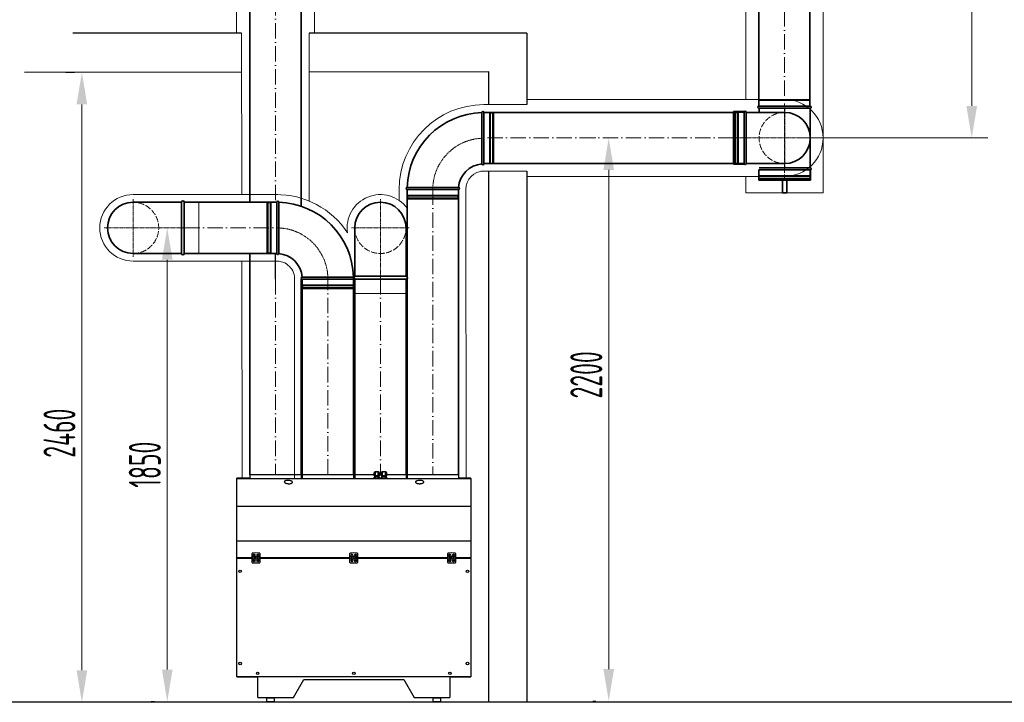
# Model space of a CAD drawing. Header units: millimetres. Extents: x -118717 to 8962, y 22910 to 145283.
# Tile 60 of 193: x -115404 to -111559, y 127053 to 129718. Entities that reach past the tile are written whole.
import ezdxf

# ---------------------------------------------------------------- set-up
doc = ezdxf.new("R2010")
doc.units = ezdxf.units.MM
doc.linetypes.add('ACAD_ISO02W100', pattern=[15, 12, -3])
doc.linetypes.add('ACAD_ISO10W100', pattern=[18, 12, -3, 0, -3])
for name, color, linetype, lineweight in [('UT_KOTY - DIMENZE', 7, 'Continuous', 5), ('VZT_01 SUP (PŘÍVOD) - OBRYS', 5, 'Continuous', 35), ('VZT_02 SUP (PŘÍVOD) - OSA', 5, 'ACAD_ISO10W100', 5), ('VZT_04 SUP (PŘÍVOD) - SKRYTÉ', 5, 'ACAD_ISO02W100', 5), ('VZT_05 ETA (ODVOD) - OBRYS', 6, 'Continuous', 35), ('VZT_06 ETA (ODVOD) - OSA', 6, 'ACAD_ISO10W100', 5), ('VZT_08 ETA (ODVOD) - SKRYTÉ', 6, 'ACAD_ISO02W100', 5), ('VZT_09 ODA (SÁNÍ) - OBRYS', 3, 'Continuous', 35), ('VZT_0C ODA (SÁNÍ)', 3, 'Continuous', 35), ('VZT_0D EHA (VÝFUK)', 14, 'Continuous', 35), ('VZT_10 ODA (SÁNÍ) - OSA', 3, 'ACAD_ISO10W100', 5), ('VZT_13 EHA (VÝFUK) - OBRYS', 14, 'Continuous', 35), ('VZT_14 EHA (VÝFUK) - OSA', 14, 'ACAD_ISO10W100', 5), ('VZT_16 EHA (VÝFUK) - SKRYTÉ', 14, 'ACAD_ISO02W100', 5), ('VZT_21 ZAŘÍZENÍ - OBRYS', 1, 'Continuous', 30), ('VZT_IZOLACE - TEPELNÁ', 6, 'IZOLACE TEPELNA', 13)]:
    doc.layers.add(name, color=color, linetype=linetype, lineweight=lineweight)
for name, color, linetype, lineweight, plot in [('VZT_03 SUP (PŘÍVOD) - NETISK', 8, 'ACAD_ISO02W100', 5, False), ('VZT_07 ETA (ODVOD) - NETISK', 8, 'ACAD_ISO02W100', 5, False), ('VZT_15 EHA (VÝFUK) - NETISK', 8, 'ACAD_ISO02W100', 5, False)]:
    doc.layers.add(name, color=color, linetype=linetype, lineweight=lineweight, plot=plot)
doc.styles.add('ISOCP 2.5', font='isocp.shx', dxfattribs={"width": 0.6, "height": 2.5})
doc.styles.get("Standard").update_dxf_attribs({"font": 'arial.ttf'})
doc.linetypes.add('IZOLACE TEPELNA', pattern='A,12.7,-1.5,["T",Standard,S=2.54,R=0,X=0,Y=-1.27],-3', length=17.2)

msp = doc.modelspace()

# ---------------------------------------------------------------- linework, layer by layer
for p, q in [((-114537.4, 129665.5), (-115196.4, 129665.5)), ((-113423.9, 129665.5), (-114273.4, 129665.5)), ((-113423.9, 129665.5), (-113423.9, 129386.7)), ((-114537.2, 129513.2), (-115384.6, 129512)), ((-113573.9, 129514.5), (-114273.6, 129513.5)), ((-113573.9, 129515.5), (-113573.9, 129386.7)), ((-113573.9, 129126.7), (-113573.9, 127055.5)), ((-113423.9, 129126.7), (-113423.9, 127055.5)), ((-117722.3, 127055.5), (-108931.9, 127055.5))]:
    msp.add_line(p, q)
at = {"color": 3}
msp.add_line((-114405.4, 128705.5), (-114405.4, 128805.5), dxfattribs=at)
at = {"layer": 'UT_KOTY - DIMENZE'}
for p, q in [((-111686.3, 129381.5), (-111686.3, 130887.9)), ((-115189.7, 129512.3), (-115223.6, 129512.3)), ((-115161.1, 127178.2), (-115161.1, 129387.3)), ((-113153.8, 129256.5), (-113166.3, 129256.5)), ((-112366.7, 129256.5), (-111623.8, 129256.5)), ((-113103.8, 127182.7), (-113103.8, 129131.5)), ((-114877.7, 128905.8), (-114890.2, 128905.8)), ((-114827.7, 127180.9), (-114827.7, 128780.8)), ((-115209.1, 127053.2), (-115223.6, 127053.2)), ((-114877.7, 127055.9), (-114890.2, 127055.9)), ((-113153.8, 127057.7), (-113166.3, 127057.7))]:
    msp.add_line(p, q, dxfattribs=at)
for points in [[(-115181.9, 129387.3), (-115140.3, 129387.3), (-115161.1, 129512.3)], [(-111707.1, 129381.5), (-111665.5, 129381.5), (-111686.3, 129256.5)], [(-113124.6, 129131.5), (-113083, 129131.5), (-113103.8, 129256.5)], [(-114848.6, 128780.8), (-114806.9, 128780.8), (-114827.7, 128905.8)], [(-115181.9, 127178.2), (-115140.3, 127178.2), (-115161.1, 127053.2)], [(-114848.6, 127180.9), (-114806.9, 127180.9), (-114827.7, 127055.9)], [(-113124.6, 127182.7), (-113083, 127182.7), (-113103.8, 127057.7)]]:
    msp.add_solid(points, dxfattribs=at)
at = {"layer": 'VZT_01 SUP (PŘÍVOD) - OBRYS'}
for points in [[(-114095.4, 128716.6), (-114095.4, 128905.4)], [(-113895.4, 128716.6), (-113895.4, 128905.4)], [(-114095.4, 128716.6), (-113895.4, 128716.6)], [(-114095.4, 128705.4), (-113895.4, 128705.4)], [(-114095.4, 127941.9), (-114095.4, 128705.4)], [(-113895.4, 127941.9), (-113895.4, 128705.4)]]:
    msp.add_lwpolyline(points, dxfattribs=at)
for centre, radius, start, end in [((-113995.4, 128905.4), 100, 0, 180), ((-114095.4, 128711), 5.63, 90, 270), ((-113895.4, 128711), 5.63, 270, 90)]:
    msp.add_arc(centre, radius, start, end, dxfattribs=at)
at = {"layer": 'VZT_02 SUP (PŘÍVOD) - OSA', "ltscale": 0.3}
for points in [[(-113995.4, 129017.9), (-113995.4, 128905.4)], [(-114107.9, 128905.4), (-113995.4, 128905.4)], [(-113995.4, 128905.4), (-113995.4, 128705.4)], [(-113995.4, 128905.4), (-113882.9, 128905.4)]]:
    msp.add_lwpolyline(points, dxfattribs=at)
at = {"layer": 'VZT_02 SUP (PŘÍVOD) - OSA', "ltscale": 5}
msp.add_lwpolyline([(-113995.4, 128705.4), (-113995.4, 127941.9)], dxfattribs=at)
at = {"layer": 'VZT_03 SUP (PŘÍVOD) - NETISK', "ltscale": 0.4}
msp.add_lwpolyline([(-114095.4, 128705.4), (-114095.4, 128649.1), (-113895.4, 128649.1), (-113895.4, 128705.4)], dxfattribs=at)
at = {"layer": 'VZT_04 SUP (PŘÍVOD) - SKRYTÉ', "ltscale": 2}
msp.add_arc((-113995.4, 128905.4), 100, 180, 0, dxfattribs=at)
at = {"layer": 'VZT_05 ETA (ODVOD) - OBRYS'}
for p, q in [((-114400.4, 129005.5), (-114400.4, 128805.5)), ((-114392.4, 128905.4), (-114392.4, 129005.5)), ((-114300.4, 128705.5), (-114100.4, 128705.5)), ((-114200.5, 128713.5), (-114100.4, 128713.5))]:
    msp.add_line(p, q, dxfattribs=at)
for points in [[(-114772.4, 129005.5), (-114961.1, 129005.5)], [(-114772.4, 128805.5), (-114772.4, 129005.5)], [(-114400.4, 129005.5), (-114761.1, 129005.5)], [(-114761.1, 128805.5), (-114761.1, 129005.5)], [(-114772.4, 128805.5), (-114961.1, 128805.5)], [(-114400.4, 128805.5), (-114761.1, 128805.5)], [(-114300.4, 128705.5), (-114300.4, 127941.9)], [(-114100.4, 128705.5), (-114100.4, 127941.9)]]:
    msp.add_lwpolyline(points, dxfattribs=at)
for centre, radius, start, end in [((-114961.1, 128905.5), 100, 90, 270), ((-114766.7, 129005.5), 5.63, 0, 180), ((-114396.4, 129005.5), 4, 0, 180), ((-114400.4, 128705.5), 300, 1.5281, 88.4719), ((-114766.7, 128805.5), 5.63, 180, 0), ((-114396.4, 128805.5), 4, 180, 355.4188), ((-114400.4, 128705.5), 100, 4.5812, 85.4188), ((-114300.4, 128709.5), 4, 94.5812, 270), ((-114100.4, 128709.5), 4, 270, 90)]:
    msp.add_arc(centre, radius, start, end, dxfattribs=at)
for points, knots in [([(-114392.4, 128905.4), (-114392.4, 128892.8), (-114392.4, 128880.3), (-114392.4, 128856.4), (-114392.4, 128845.3), (-114392.4, 128826.5), (-114392.4, 128819), (-114392.4, 128808.4), (-114392.4, 128805.6), (-114392.4, 128805.2), (-114392.4, 128805.2), (-114392.4, 128805.2)], [157.533456, 157.533456, 157.533456, 157.533456, 195.393508, 195.393508, 234.551342, 234.551342, 273.721472, 273.721472, 312.806301, 312.806301, 315.294186, 315.294186, 315.294186, 315.294186]), ([(-114300.7, 128713.5), (-114300.7, 128713.5), (-114298.5, 128713.5), (-114289.5, 128713.5), (-114282.6, 128713.5), (-114264.8, 128713.5), (-114254.1, 128713.5), (-114230.4, 128713.5), (-114217.6, 128713.5), (-114203.2, 128713.5), (-114201.8, 128713.5), (-114200.5, 128713.5)], [315.294186, 315.294186, 315.294186, 315.294186, 351.735982, 351.735982, 390.710875, 390.710875, 429.832624, 429.832624, 468.991563, 468.991563, 473.053633, 473.053633, 473.053633, 473.053633])]:
    msp.add_open_spline(points, degree=3, knots=knots, dxfattribs=at)
at = {"layer": 'VZT_06 ETA (ODVOD) - OSA', "ltscale": 0.3}
for points in [[(-114961.1, 128905.5), (-114961.1, 129018)], [(-115073.6, 128905.5), (-114961.1, 128905.5)], [(-114961.1, 128905.5), (-114761.1, 128905.5)], [(-114961.1, 128793), (-114961.1, 128905.5)]]:
    msp.add_lwpolyline(points, dxfattribs=at)
at = {"layer": 'VZT_06 ETA (ODVOD) - OSA', "ltscale": 5}
for points in [[(-114761.1, 128905.5), (-114400.4, 128905.5)], [(-114200.4, 127941.9), (-114200.4, 128705.5)]]:
    msp.add_lwpolyline(points, dxfattribs=at)
at = {"layer": 'VZT_06 ETA (ODVOD) - OSA', "ltscale": 0.3}
msp.add_lwpolyline([(-114200.4, 128705.5), (-114200.4, 128705.5, 0.414214), (-114400.4, 128905.5), (-114400.4, 128905.5)], format="xyb", dxfattribs=at)
at = {"layer": 'VZT_07 ETA (ODVOD) - NETISK', "ltscale": 0.4}
for p, q in [((-114438.4, 128806.5), (-114438.4, 129004.5)), ((-114438.4, 129004.5), (-114434.4, 129004.5)), ((-114434.4, 128806.5), (-114434.4, 129004.5)), ((-114434.4, 129003.5), (-114433.9, 129003.5)), ((-114433.9, 128805.5), (-114433.9, 129005.5)), ((-114433.9, 129005.5), (-114433.4, 129005.5)), ((-114433.4, 128805.5), (-114433.4, 129005.5)), ((-114433.4, 129003.5), (-114426.4, 129003.5)), ((-114426.4, 128805.5), (-114426.4, 129005.5)), ((-114426.4, 129005.5), (-114425.9, 129005.5)), ((-114425.9, 128805.5), (-114425.9, 129005.5)), ((-114425.9, 129003.5), (-114422.4, 129003.5)), ((-114422.4, 128806.5), (-114422.4, 129004.5)), ((-114422.4, 129004.5), (-114400.4, 129004.5)), ((-114438.4, 128806.5), (-114434.4, 128806.5)), ((-114434.4, 128807.5), (-114433.9, 128807.5)), ((-114433.9, 128805.5), (-114433.4, 128805.5)), ((-114433.4, 128807.5), (-114426.4, 128807.5)), ((-114426.4, 128805.5), (-114425.9, 128805.5)), ((-114425.9, 128807.5), (-114422.4, 128807.5)), ((-114422.4, 128806.5), (-114400.4, 128806.5)), ((-114299.4, 128705.5), (-114299.4, 128683.5)), ((-114101.4, 128705.5), (-114101.4, 128683.5)), ((-114300.4, 128680), (-114100.4, 128680)), ((-114300.4, 128680), (-114300.4, 128679.5)), ((-114300.4, 128679.5), (-114100.4, 128679.5)), ((-114300.4, 128672.5), (-114100.4, 128672.5)), ((-114300.4, 128672.5), (-114300.4, 128672)), ((-114300.4, 128672), (-114100.4, 128672)), ((-114299.4, 128683.5), (-114101.4, 128683.5)), ((-114299.4, 128671.5), (-114101.4, 128671.5)), ((-114299.4, 128671.5), (-114299.4, 128667.5)), ((-114299.4, 128667.5), (-114101.4, 128667.5)), ((-114298.4, 128683.5), (-114298.4, 128680)), ((-114298.4, 128679.5), (-114298.4, 128672.5)), ((-114298.4, 128672), (-114298.4, 128671.5)), ((-114102.4, 128683.5), (-114102.4, 128680)), ((-114102.4, 128679.5), (-114102.4, 128672.5)), ((-114102.4, 128672), (-114102.4, 128671.5)), ((-114101.4, 128671.5), (-114101.4, 128667.5)), ((-114100.4, 128680), (-114100.4, 128679.5)), ((-114100.4, 128672.5), (-114100.4, 128672))]:
    msp.add_line(p, q, dxfattribs=at)
msp.add_lwpolyline([(-114761.1, 128805.5), (-114704.9, 128805.5), (-114704.9, 129005.5), (-114761.1, 129005.5)], dxfattribs=at)
at = {"layer": 'VZT_08 ETA (ODVOD) - SKRYTÉ', "ltscale": 2}
msp.add_arc((-114961.1, 128905.5), 100, 270, 90, dxfattribs=at)
at = {"layer": 'VZT_09 ODA (SÁNÍ) - OBRYS'}
for points in [[(-114505.4, 129005.5), (-114505.4, 131056.3)], [(-114305.4, 129005.5), (-114305.4, 131056.3)], [(-114505.4, 127941.9), (-114505.4, 128705.5)], [(-114305.4, 127941.9), (-114305.4, 128705.5)]]:
    msp.add_lwpolyline(points, dxfattribs=at)
at = {"layer": 'VZT_0C ODA (SÁNÍ)'}
for p, q in [((-114305.4, 129005.5), (-114305.4, 128990.1)), ((-114505.4, 128705.5), (-114505.4, 128805.5))]:
    msp.add_line(p, q, dxfattribs=at)
at = {"layer": 'VZT_0D EHA (VÝFUK)'}
for p, q in [((-112424.9, 129092), (-112424.9, 129042)), ((-112408.9, 129042), (-112408.9, 129092)), ((-112424.9, 129042), (-112408.9, 129042))]:
    msp.add_line(p, q, dxfattribs=at)
at = {"layer": 'VZT_10 ODA (SÁNÍ) - OSA', "ltscale": 5}
for points in [[(-114405.4, 131056.3), (-114405.4, 129005.5)], [(-114405.4, 128705.5), (-114405.4, 127941.9)]]:
    msp.add_lwpolyline(points, dxfattribs=at)
at = {"layer": 'VZT_13 EHA (VÝFUK) - OBRYS'}
for p, q in [((-112516.9, 129381), (-112316.9, 129381)), ((-113598.9, 129255.4), (-113598.9, 129355.5)), ((-113590.9, 129155.5), (-113590.9, 129355.5)), ((-112616.7, 129359.2), (-112616.7, 129256.5)), ((-112574.7, 129359.2), (-112616.7, 129359.2)), ((-112574.7, 129356.5), (-112574.7, 129156.5)), ((-112316.9, 129373), (-112516.9, 129373)), ((-112516.9, 129373), (-112516.9, 129356.5)), ((-112316.9, 129373), (-112316.9, 129140)), ((-112616.7, 129153.8), (-112616.7, 129256.5)), ((-112566.7, 129256.6), (-112566.7, 129156.5)), ((-112574.7, 129153.8), (-112616.7, 129153.8)), ((-112315.9, 129132), (-112517.9, 129132)), ((-112517.9, 129132), (-112517.9, 129092)), ((-112516.9, 129140), (-112316.9, 129140)), ((-112316.9, 129132), (-112516.9, 129132)), ((-112315.9, 129132), (-112315.9, 129092)), ((-112315.9, 129092), (-112517.9, 129092)), ((-113790.8, 129063.5), (-113890.9, 129063.5)), ((-113890.9, 129055.5), (-113690.9, 129055.5))]:
    msp.add_line(p, q, dxfattribs=at)
for points in [[(-112517.9, 129381), (-112517.9, 131012.9)], [(-112317.9, 129381), (-112317.9, 131012.9)], [(-113590.9, 129356.5), (-112616.7, 129356.5)], [(-112566.7, 129356.5), (-112416.7, 129356.5)], [(-113590.9, 129156.5), (-112616.7, 129156.5)], [(-112566.7, 129156.5), (-112416.7, 129156.5)], [(-113890.4, 127941.9), (-113890.4, 129055.5)], [(-113690.4, 127941.9), (-113690.4, 129055.5)]]:
    msp.add_lwpolyline(points, dxfattribs=at)
for centre, radius, start, end in [((-112516.9, 129377), 4, 90, 270), ((-112316.9, 129377), 4, 270, 90), ((-113590.9, 129055.5), 300, 91.5281, 178.4719), ((-113594.9, 129355.5), 4, 0, 180), ((-112570.7, 129356.5), 4, 4.5812, 180), ((-112416.7, 129256.5), 100, 270, 90), ((-113590.9, 129055.5), 100, 94.5812, 175.4188), ((-113594.9, 129155.5), 4, 184.5812, 0), ((-112570.7, 129156.5), 4, 180, 0), ((-112316.9, 129136), 4, 270, 90), ((-113890.9, 129059.5), 4, 90, 270), ((-113690.9, 129059.5), 4, 270, 85.4188)]:
    msp.add_arc(centre, radius, start, end, dxfattribs=at)
for points, knots in [([(-112566.7, 129356.8), (-112566.7, 129356.8), (-112566.7, 129354.6), (-112566.7, 129345.7), (-112566.7, 129338.7), (-112566.7, 129320.9), (-112566.7, 129310.2), (-112566.7, 129286.5), (-112566.7, 129273.7), (-112566.7, 129259.3), (-112566.7, 129257.9), (-112566.7, 129256.6)], [315.294186, 315.294186, 315.294186, 315.294186, 351.735982, 351.735982, 390.710875, 390.710875, 429.832624, 429.832624, 468.991563, 468.991563, 473.053633, 473.053633, 473.053633, 473.053633]), ([(-113598.8, 129155.2), (-113598.8, 129155.2), (-113598.8, 129157.4), (-113598.8, 129166.4), (-113598.8, 129173.3), (-113598.9, 129191.1), (-113598.9, 129201.8), (-113598.9, 129225.5), (-113598.9, 129238.3), (-113598.9, 129252.7), (-113598.9, 129254.1), (-113598.9, 129255.4)], [315.294186, 315.294186, 315.294186, 315.294186, 351.735982, 351.735982, 390.710875, 390.710875, 429.832624, 429.832624, 468.991563, 468.991563, 473.053633, 473.053633, 473.053633, 473.053633]), ([(-113790.8, 129063.5), (-113778.2, 129063.5), (-113765.7, 129063.5), (-113741.8, 129063.5), (-113730.7, 129063.5), (-113711.9, 129063.5), (-113704.3, 129063.5), (-113693.8, 129063.5), (-113690.9, 129063.5), (-113690.5, 129063.5), (-113690.5, 129063.5), (-113690.5, 129063.5)], [157.533456, 157.533456, 157.533456, 157.533456, 195.393508, 195.393508, 234.551342, 234.551342, 273.721472, 273.721472, 312.806301, 312.806301, 315.294186, 315.294186, 315.294186, 315.294186])]:
    msp.add_open_spline(points, degree=3, knots=knots, dxfattribs=at)
at = {"layer": 'VZT_14 EHA (VÝFUK) - OSA', "ltscale": 0.3}
msp.add_line((-112416.9, 129381), (-112416.9, 129132), dxfattribs=at)
at = {"layer": 'VZT_14 EHA (VÝFUK) - OSA', "ltscale": 5}
for points in [[(-112417.9, 131012.9), (-112417.9, 129381)], [(-112616.7, 129256.5), (-113590.9, 129256.5)], [(-113790.4, 129055.5), (-113790.4, 127941.9)]]:
    msp.add_lwpolyline(points, dxfattribs=at)
at = {"layer": 'VZT_14 EHA (VÝFUK) - OSA', "ltscale": 0.3}
for points in [[(-112416.7, 129369), (-112416.7, 129256.5)], [(-112416.7, 129256.5), (-112616.7, 129256.5)], [(-112304.2, 129256.5), (-112416.7, 129256.5)], [(-112416.7, 129256.5), (-112416.7, 129144)]]:
    msp.add_lwpolyline(points, dxfattribs=at)
msp.add_lwpolyline([(-113590.9, 129255.5), (-113590.9, 129255.5, 0.414214), (-113790.9, 129055.5), (-113790.9, 129055.5)], format="xyb", dxfattribs=at)
at = {"layer": 'VZT_14 EHA (VÝFUK) - OSA'}
msp.add_lwpolyline([(-112416.9, 129132), (-112416.9, 129092)], dxfattribs=at)
at = {"layer": 'VZT_15 EHA (VÝFUK) - NETISK', "ltscale": 0.4}
for p, q in [((-112316.9, 129407), (-112516.9, 129407)), ((-112516.9, 129407), (-112516.9, 129406.5)), ((-112316.9, 129406.5), (-112516.9, 129406.5)), ((-112317.9, 129403), (-112515.9, 129403)), ((-112515.9, 129403), (-112515.9, 129381)), ((-112514.9, 129406.5), (-112514.9, 129403)), ((-112318.9, 129406.5), (-112318.9, 129403)), ((-112317.9, 129403), (-112317.9, 129381)), ((-112316.9, 129407), (-112316.9, 129406.5)), ((-113590.9, 129354.5), (-113568.9, 129354.5)), ((-113568.9, 129156.5), (-113568.9, 129354.5)), ((-113568.9, 129353.5), (-113565.4, 129353.5)), ((-113565.4, 129155.5), (-113565.4, 129355.5)), ((-113565.4, 129355.5), (-113564.9, 129355.5)), ((-113564.9, 129155.5), (-113564.9, 129355.5)), ((-113564.9, 129353.5), (-113557.9, 129353.5)), ((-113557.9, 129155.5), (-113557.9, 129355.5)), ((-113557.9, 129355.5), (-113557.4, 129355.5)), ((-113557.4, 129155.5), (-113557.4, 129355.5)), ((-113557.4, 129353.5), (-113556.9, 129353.5)), ((-113556.9, 129156.5), (-113556.9, 129354.5)), ((-113556.9, 129354.5), (-113552.9, 129354.5)), ((-113552.9, 129156.5), (-113552.9, 129354.5)), ((-112612.7, 129355.5), (-112612.7, 129157.5)), ((-112608.7, 129355.5), (-112612.7, 129355.5)), ((-112608.7, 129355.5), (-112608.7, 129157.5)), ((-112608.2, 129354.5), (-112608.7, 129354.5)), ((-112608.2, 129356.5), (-112608.2, 129156.5)), ((-112607.7, 129356.5), (-112608.2, 129356.5)), ((-112607.7, 129356.5), (-112607.7, 129156.5)), ((-112600.7, 129354.5), (-112607.7, 129354.5)), ((-112600.7, 129356.5), (-112600.7, 129156.5)), ((-112600.2, 129356.5), (-112600.7, 129356.5)), ((-112600.2, 129356.5), (-112600.2, 129156.5)), ((-112596.7, 129354.5), (-112600.2, 129354.5)), ((-112596.7, 129355.5), (-112596.7, 129157.5)), ((-112574.7, 129355.5), (-112596.7, 129355.5)), ((-113590.9, 129156.5), (-113568.9, 129156.5)), ((-113568.9, 129157.5), (-113565.4, 129157.5)), ((-113565.4, 129155.5), (-113564.9, 129155.5)), ((-113564.9, 129157.5), (-113557.9, 129157.5)), ((-113557.9, 129155.5), (-113557.4, 129155.5)), ((-113557.4, 129157.5), (-113556.9, 129157.5)), ((-113556.9, 129156.5), (-113552.9, 129156.5)), ((-112608.7, 129157.5), (-112612.7, 129157.5)), ((-112608.2, 129158.5), (-112608.7, 129158.5)), ((-112607.7, 129156.5), (-112608.2, 129156.5)), ((-112600.7, 129158.5), (-112607.7, 129158.5)), ((-112600.2, 129156.5), (-112600.7, 129156.5)), ((-112596.7, 129158.5), (-112600.2, 129158.5)), ((-112574.7, 129157.5), (-112596.7, 129157.5)), ((-112317.9, 129132), (-112317.9, 129110)), ((-112316.9, 129106.5), (-112516.9, 129106.5)), ((-112316.9, 129106), (-112516.9, 129106)), ((-112316.9, 129099), (-112516.9, 129099)), ((-112316.9, 129098.5), (-112516.9, 129098.5)), ((-112317.9, 129110), (-112515.9, 129110)), ((-112317.9, 129098), (-112515.9, 129098)), ((-112317.9, 129094), (-112515.9, 129094)), ((-112318.9, 129110), (-112318.9, 129106.5)), ((-112318.9, 129106), (-112318.9, 129099)), ((-112318.9, 129098.5), (-112318.9, 129098)), ((-112317.9, 129098), (-112317.9, 129094)), ((-112316.9, 129106.5), (-112316.9, 129106)), ((-112316.9, 129099), (-112316.9, 129098.5)), ((-113889.9, 129033.5), (-113889.9, 129055.5)), ((-113691.9, 129033.5), (-113691.9, 129055.5)), ((-113690.9, 129030), (-113890.9, 129030)), ((-113890.9, 129029.5), (-113890.9, 129030)), ((-113690.9, 129029.5), (-113890.9, 129029.5)), ((-113690.9, 129022.5), (-113890.9, 129022.5)), ((-113890.9, 129022), (-113890.9, 129022.5)), ((-113690.9, 129022), (-113890.9, 129022)), ((-113691.9, 129033.5), (-113889.9, 129033.5)), ((-113691.9, 129021.5), (-113889.9, 129021.5)), ((-113889.9, 129017.5), (-113889.9, 129021.5)), ((-113691.9, 129017.5), (-113889.9, 129017.5)), ((-113888.9, 129030), (-113888.9, 129033.5)), ((-113888.9, 129022.5), (-113888.9, 129029.5)), ((-113888.9, 129021.5), (-113888.9, 129022)), ((-113692.9, 129030), (-113692.9, 129033.5)), ((-113692.9, 129022.5), (-113692.9, 129029.5)), ((-113692.9, 129021.5), (-113692.9, 129022)), ((-113691.9, 129017.5), (-113691.9, 129021.5)), ((-113690.9, 129029.5), (-113690.9, 129030)), ((-113690.9, 129022), (-113690.9, 129022.5))]:
    msp.add_line(p, q, dxfattribs=at)
at = {"layer": 'VZT_16 EHA (VÝFUK) - SKRYTÉ', "ltscale": 2}
msp.add_arc((-112416.7, 129256.5), 100, 90, 270, dxfattribs=at)
at = {"layer": 'VZT_21 ZAŘÍZENÍ - OBRYS'}
for p, q in [((-114505.4, 127928), (-114556.4, 127928)), ((-114556.4, 127927.2), (-114556.4, 127928)), ((-114556.4, 127927.2), (-113642.2, 127927.2)), ((-114556.4, 127926.3), (-114556.4, 127927.2)), ((-114556.4, 127926.3), (-114556.4, 127926.2)), ((-114555.8, 127926.2), (-114556.4, 127926.2)), ((-114556.4, 127618.2), (-114556.4, 127926.2)), ((-114554.9, 127925.6), (-114554.8, 127925.6)), ((-114305.4, 127941.9), (-114505.4, 127941.9)), ((-114505.4, 127941.9), (-114505.4, 127927.2)), ((-114305.4, 127941.9), (-114305.4, 127927.2)), ((-114300.4, 127928), (-114305.4, 127928)), ((-114100.4, 127941.9), (-114300.4, 127941.9)), ((-114300.4, 127941.9), (-114300.4, 127927.2)), ((-114100.4, 127941.9), (-114100.4, 127927.2)), ((-114095.4, 127928), (-114100.4, 127928)), ((-114020.4, 127941.9), (-114095.4, 127941.9)), ((-114095.4, 127941.9), (-114095.4, 127927.2)), ((-114020.4, 127937.8), (-114020.4, 127948.8)), ((-114015.1, 127937.8), (-114020.4, 127937.8)), ((-114015.1, 127931.8), (-114020.4, 127931.8)), ((-114020.4, 127927.2), (-114020.4, 127931.8)), ((-114017.4, 127931.8), (-114017.4, 127937.8)), ((-114012.7, 127952.8), (-114015.7, 127952.8)), ((-114015.1, 127937.8), (-114015.1, 127948.8)), ((-114004.1, 127937.8), (-114015.1, 127937.8)), ((-114004.1, 127931.8), (-114015.1, 127931.8)), ((-114015.1, 127927.2), (-114015.1, 127931.8)), ((-114006.3, 127952.8), (-114012.7, 127952.8)), ((-114003, 127952.8), (-114006.3, 127952.8)), ((-114004.1, 127937.8), (-114004.1, 127948.8)), ((-113998.4, 127937.8), (-114004.1, 127937.8)), ((-113998.4, 127931.8), (-114004.1, 127931.8)), ((-114004.1, 127927.2), (-114004.1, 127931.8)), ((-114001.4, 127931.8), (-114001.4, 127937.8)), ((-113998.4, 127937.8), (-113998.4, 127948.8)), ((-113992.4, 127941.9), (-113998.4, 127941.9)), ((-113998.4, 127927.2), (-113998.4, 127931.8)), ((-113992.4, 127937.8), (-113992.4, 127948.8)), ((-113987.1, 127937.8), (-113992.4, 127937.8)), ((-113987.1, 127931.8), (-113992.4, 127931.8)), ((-113992.4, 127927.2), (-113992.4, 127931.8)), ((-113989.4, 127931.8), (-113989.4, 127937.8)), ((-113984.7, 127952.8), (-113987.7, 127952.8)), ((-113987.1, 127937.8), (-113987.1, 127948.8)), ((-113976.1, 127937.8), (-113987.1, 127937.8)), ((-113976.1, 127931.8), (-113987.1, 127931.8)), ((-113987.1, 127927.2), (-113987.1, 127931.8)), ((-113978.3, 127952.8), (-113984.7, 127952.8)), ((-113975, 127952.8), (-113978.3, 127952.8)), ((-113976.1, 127937.8), (-113976.1, 127948.8)), ((-113970.4, 127937.8), (-113976.1, 127937.8)), ((-113970.4, 127931.8), (-113976.1, 127931.8)), ((-113976.1, 127927.2), (-113976.1, 127931.8)), ((-113973.4, 127931.8), (-113973.4, 127937.8)), ((-113970.4, 127937.8), (-113970.4, 127948.8)), ((-113895.4, 127941.9), (-113970.4, 127941.9)), ((-113970.4, 127927.2), (-113970.4, 127931.8)), ((-113895.4, 127941.9), (-113895.4, 127927.2)), ((-113890.4, 127928), (-113895.4, 127928)), ((-113690.4, 127941.9), (-113890.4, 127941.9)), ((-113890.4, 127941.9), (-113890.4, 127927.2)), ((-113690.4, 127941.9), (-113690.4, 127927.2)), ((-113642.2, 127928), (-113690.4, 127928)), ((-113642.7, 127926.2), (-113642.2, 127926.2)), ((-113642.2, 127927.2), (-113642.2, 127928)), ((-113642.2, 127927.2), (-113642.2, 127926.3)), ((-113642.2, 127926.2), (-113642.2, 127926.3)), ((-113642.2, 127926.2), (-113642.2, 127618.2)), ((-114555.8, 127618.2), (-114556.4, 127618.2)), ((-114556.4, 127618.2), (-114556.4, 127618.1)), ((-114556.4, 127617.2), (-114556.4, 127618.1)), ((-114496.4, 127617.2), (-114556.4, 127617.2)), ((-114556.4, 127617.2), (-114556.4, 127616.2)), ((-114556.4, 127616.2), (-114496.4, 127616.2)), ((-114556.4, 127615.3), (-114556.4, 127616.2)), ((-114556.4, 127615.3), (-114556.4, 127615.2)), ((-114555.8, 127615.2), (-114556.4, 127615.2)), ((-114556.4, 127154.2), (-114556.4, 127615.2)), ((-114555.5, 127617.2), (-114555.5, 127616.2)), ((-114555.1, 127618.6), (-114555.3, 127618.6)), ((-114555.2, 127614.8), (-114555.2, 127614.9)), ((-114496.4, 127620.7), (-114496.4, 127634.5)), ((-114466.4, 127620.7), (-114496.4, 127620.7)), ((-114496.4, 127620.7), (-114496.4, 127612.7)), ((-114496.4, 127612.7), (-114466.4, 127612.7)), ((-114496.4, 127598.9), (-114496.4, 127612.7)), ((-114488.9, 127612.7), (-114488.9, 127620.7)), ((-114488.9, 127620.7), (-114488.9, 127612.7)), ((-114481.4, 127620.7), (-114481.4, 127612.7)), ((-114481.4, 127612.7), (-114481.4, 127620.7)), ((-114473.9, 127612.7), (-114473.9, 127620.7)), ((-114473.9, 127620.7), (-114473.9, 127612.7)), ((-114466.4, 127634.5), (-114466.4, 127620.7)), ((-114466.4, 127612.7), (-114466.4, 127620.7)), ((-114114.3, 127617.2), (-114466.4, 127617.2)), ((-114466.4, 127616.2), (-114114.3, 127616.2)), ((-114466.4, 127612.7), (-114466.4, 127598.9)), ((-114114.3, 127620.7), (-114114.3, 127634.5)), ((-114084.3, 127620.7), (-114114.3, 127620.7)), ((-114114.3, 127620.7), (-114114.3, 127612.7)), ((-114114.3, 127612.7), (-114084.3, 127612.7)), ((-114114.3, 127598.9), (-114114.3, 127612.7)), ((-114106.8, 127620.7), (-114106.8, 127612.7)), ((-114106.8, 127612.7), (-114106.8, 127620.7)), ((-114099.3, 127612.7), (-114099.3, 127620.7)), ((-114099.3, 127620.7), (-114099.3, 127612.7)), ((-114091.8, 127620.7), (-114091.8, 127612.7)), ((-114091.8, 127612.7), (-114091.8, 127620.7)), ((-114084.3, 127634.5), (-114084.3, 127620.7)), ((-114084.3, 127612.7), (-114084.3, 127620.7)), ((-113732.2, 127617.2), (-114084.3, 127617.2)), ((-114084.3, 127616.2), (-113732.2, 127616.2)), ((-114084.3, 127612.7), (-114084.3, 127598.9)), ((-113732.2, 127620.7), (-113732.2, 127634.5)), ((-113702.2, 127620.7), (-113732.2, 127620.7)), ((-113732.2, 127620.7), (-113732.2, 127612.7)), ((-113732.2, 127612.7), (-113702.2, 127612.7)), ((-113732.2, 127598.9), (-113732.2, 127612.7)), ((-113724.7, 127620.7), (-113724.7, 127612.7)), ((-113724.7, 127612.7), (-113724.7, 127620.7)), ((-113717.2, 127612.7), (-113717.2, 127620.7)), ((-113717.2, 127620.7), (-113717.2, 127612.7)), ((-113709.7, 127620.7), (-113709.7, 127612.7)), ((-113709.7, 127612.7), (-113709.7, 127620.7)), ((-113702.2, 127634.5), (-113702.2, 127620.7)), ((-113702.2, 127612.7), (-113702.2, 127620.7)), ((-113642.2, 127617.2), (-113702.2, 127617.2)), ((-113702.2, 127616.2), (-113642.2, 127616.2)), ((-113702.2, 127612.7), (-113702.2, 127598.9)), ((-113643.4, 127614.8), (-113643.4, 127614.9)), ((-113643.1, 127616.2), (-113643.1, 127617.2)), ((-113642.7, 127618.2), (-113642.2, 127618.2)), ((-113642.7, 127615.2), (-113642.2, 127615.2)), ((-113642.2, 127618.1), (-113642.2, 127618.2)), ((-113642.2, 127618.1), (-113642.2, 127617.2)), ((-113642.2, 127616.2), (-113642.2, 127617.2)), ((-113642.2, 127616.2), (-113642.2, 127615.3)), ((-113642.2, 127615.2), (-113642.2, 127615.3)), ((-113642.2, 127615.2), (-113642.2, 127154.2)), ((-114555.8, 127154.2), (-114556.4, 127154.2)), ((-114556.4, 127154.2), (-114556.4, 127154.1)), ((-114556.4, 127153.2), (-114556.4, 127154.1)), ((-113642.2, 127153.2), (-114556.4, 127153.2)), ((-114556.4, 127153.2), (-114556.4, 127153)), ((-114555.5, 127153), (-114556.4, 127153)), ((-114556.4, 127152.9), (-114474.3, 127152.9)), ((-114556.4, 127152.9), (-114556.4, 127152)), ((-114556.4, 127152), (-114474.3, 127152)), ((-114555.5, 127153.2), (-114555.5, 127153)), ((-114555.2, 127154.6), (-114555.2, 127154.6)), ((-114555.1, 127154.7), (-114555.1, 127154.6)), ((-114474.3, 127152.3), (-114474.3, 127153.2)), ((-113724.3, 127152.3), (-114474.3, 127152.3)), ((-114474.3, 127152.3), (-114474.3, 127151.9)), ((-114474.3, 127072), (-114474.3, 127151.9)), ((-113724.3, 127152.3), (-113724.3, 127153.2)), ((-113724.3, 127152.9), (-113642.2, 127152.9)), ((-113724.3, 127152.3), (-113724.3, 127151.9)), ((-113724.3, 127152), (-113642.2, 127152)), ((-113724.3, 127151.9), (-113724.3, 127072)), ((-113643.4, 127154.6), (-113643.4, 127154.6)), ((-113643.1, 127153), (-113643.1, 127153.2)), ((-113643.1, 127153), (-113642.2, 127153)), ((-113642.7, 127154.2), (-113642.2, 127154.2)), ((-113642.2, 127154.1), (-113642.2, 127154.2)), ((-113642.2, 127154.1), (-113642.2, 127153.2)), ((-113642.2, 127153), (-113642.2, 127153.2)), ((-113642.2, 127152.9), (-113642.2, 127152)), ((-114474.3, 127072.9), (-114474.3, 127072)), ((-114439.3, 127056), (-114439.3, 127070)), ((-114438.8, 127070.5), (-114409.8, 127070.5)), ((-114409.8, 127055.5), (-114438.8, 127055.5)), ((-114431.8, 127072), (-114431.8, 127070.5)), ((-114416.8, 127072), (-114416.8, 127070.5)), ((-114409.3, 127056), (-114409.3, 127070)), ((-113789.3, 127056), (-113789.3, 127070)), ((-113788.8, 127070.5), (-113759.8, 127070.5)), ((-113759.8, 127055.5), (-113788.8, 127055.5)), ((-113781.8, 127072), (-113781.8, 127070.5)), ((-113766.8, 127072), (-113766.8, 127070.5)), ((-113759.3, 127056), (-113759.3, 127070)), ((-113724.3, 127072), (-113724.3, 127072.9))]:
    msp.add_line(p, q, dxfattribs=at)
for points in [[(-113642.2, 127817), (-114556.4, 127817)], [(-113642.2, 127682.1), (-114556.4, 127682.1)], [(-114474.3, 127072), (-114334.8, 127072), (-114294.3, 127142.1), (-113904.3, 127142.1), (-113863.8, 127072), (-113724.3, 127072)]]:
    msp.add_lwpolyline(points, dxfattribs=at)
for centre, radius in [((-114488.4, 127628.2), 3.63), ((-114488.4, 127628.2), 2.13), ((-114474.4, 127628.2), 3.63), ((-114474.4, 127628.2), 2.13), ((-114106.3, 127628.2), 3.62), ((-114106.3, 127628.2), 2.12), ((-114092.3, 127628.2), 3.62), ((-114092.3, 127628.2), 2.12), ((-113724.2, 127628.2), 3.62), ((-113724.2, 127628.2), 2.12), ((-113710.2, 127628.2), 3.62), ((-113710.2, 127628.2), 2.12), ((-114488.4, 127605.2), 3.62), ((-114488.4, 127605.2), 2.12), ((-114474.4, 127605.2), 3.62), ((-114474.4, 127605.2), 2.12), ((-114106.3, 127605.2), 3.63), ((-114106.3, 127605.2), 2.13), ((-114092.3, 127605.2), 3.63), ((-114092.3, 127605.2), 2.13), ((-113724.2, 127605.2), 3.63), ((-113724.2, 127605.2), 2.13), ((-113710.2, 127605.2), 3.63), ((-113710.2, 127605.2), 2.13), ((-114543.4, 127564.5), 5), ((-113655.2, 127564.5), 5), ((-114543.4, 127204.9), 5), ((-113655.2, 127204.9), 5), ((-114474.7, 127166.2), 5), ((-114099.3, 127166.2), 5), ((-113723.9, 127166.2), 5)]:
    msp.add_circle(centre, radius, dxfattribs=at)
for centre, radius, start, end in [((-114495.4, 127634.5), 1, 95.7806, 180), ((-114481.4, 127496.2), 140, 84.2194, 95.7806), ((-114467.4, 127634.5), 1, 0, 84.2194), ((-114113.3, 127634.5), 1, 95.7806, 180), ((-114099.3, 127496.2), 140, 84.2194, 95.7806), ((-114085.3, 127634.5), 1, 0, 84.2194), ((-113731.2, 127634.5), 1, 95.7806, 180), ((-113717.2, 127496.2), 140, 84.2194, 95.7806), ((-113703.2, 127634.5), 1, 0, 84.2194), ((-114495.4, 127598.9), 1, 180, 264.2194), ((-114481.4, 127737.2), 140, 264.2194, 275.7806), ((-114467.4, 127598.9), 1, 275.7806, 0), ((-114113.3, 127598.9), 1, 180, 264.2194), ((-114099.3, 127737.2), 140, 264.2194, 275.7806), ((-114085.3, 127598.9), 1, 275.7806, 0), ((-113731.2, 127598.9), 1, 180, 264.2194), ((-113717.2, 127737.2), 140, 264.2194, 275.7806), ((-113703.2, 127598.9), 1, 275.7806, 0), ((-114438.8, 127070), 0.5, 90, 180), ((-114438.8, 127056), 0.5, 180, 270), ((-114409.8, 127070), 0.5, 0, 90), ((-114409.8, 127056), 0.5, 270, 0), ((-113788.8, 127070), 0.5, 90, 180), ((-113788.8, 127056), 0.5, 180, 270), ((-113759.8, 127070), 0.5, 0, 90), ((-113759.8, 127056), 0.5, 270, 0)]:
    msp.add_arc(centre, radius, start, end, dxfattribs=at)
for centre, major_axis, ratio, start_param, end_param in [((-114015.7, 127948.8), (4.62, 0), 0.866176, 1.570796, 3.141593), ((-114012.7, 127948.8), (0, 4), 0.59592, 0, 1.570796), ((-114006.3, 127948.8), (0, 4), 0.558579, 4.712389, 6.283185), ((-114003, 127948.8), (-4.62, 0), 0.866176, 3.141593, 4.712389), ((-113987.7, 127948.8), (4.62, 0), 0.866176, 1.570796, 3.141593), ((-113984.7, 127948.8), (0, 4), 0.59592, 0, 1.570796), ((-113978.3, 127948.8), (0, 4), 0.558579, 4.712389, 6.283185), ((-113975, 127948.8), (-4.62, 0), 0.866176, 3.141593, 4.712389)]:
    msp.add_ellipse(centre, major_axis=major_axis, ratio=ratio, start_param=start_param, end_param=end_param, dxfattribs=at)
for points, knots in [([(-114556.4, 127927.2), (-114556, 127927.2), (-114555.5, 127926.8), (-114555.1, 127926.2), (-114555, 127926), (-114554.8, 127925.7), (-114554.7, 127925.5)], [-1, -1, -1, -1, -0.246936, -0.246936, -0.246936, 0, 0, 0, 0]), ([(-114554.8, 127925.6), (-114555.3, 127926), (-114555.8, 127926.3), (-114556.2, 127926.3), (-114556.3, 127926.3), (-114556.3, 127926.3), (-114556.4, 127926.3)], [0.0797862, 0.0797862, 0.0797862, 0.0797862, 0.9092253, 0.9092253, 0.9092253, 1, 1, 1, 1]), ([(-114556.3, 127926.1), (-114556.1, 127925.9), (-114555.8, 127925.8), (-114555.3, 127925.7), (-114555.1, 127925.6), (-114554.9, 127925.6), (-114554.7, 127925.5)], [-0.7752376, -0.7752376, -0.7752376, -0.7752376, -0.2469362, -0.2469362, -0.2469362, 0, 0, 0, 0]), ([(-114354.3, 127919.7), (-114356, 127919.8), (-114357.7, 127919.8), (-114361.1, 127919.5), (-114362.7, 127919.2), (-114365.3, 127918.6), (-114366.3, 127918.3), (-114367.8, 127917.5), (-114368.4, 127917.2), (-114369.3, 127916.5), (-114369.7, 127916.2), (-114370.2, 127915.5), (-114370.4, 127915.3), (-114370.6, 127914.7), (-114370.7, 127914.4), (-114370.7, 127914.2)], [-1.679434, -1.679434, -1.679434, -1.679434, -1.178447, -1.178447, -0.70852, -0.70852, -0.414815, -0.414815, -0.231249, -0.231249, -0.116521, -0.116521, -0.044816, -0.044816, 0, 0, 0, 0]), ([(-114338.7, 127912.2), (-114338.7, 127913), (-114339, 127913.7), (-114339.7, 127914.8), (-114340.1, 127915.2), (-114341.4, 127916.3), (-114342.4, 127916.8), (-114345.1, 127918.1), (-114346.9, 127918.6), (-114349.8, 127919.2), (-114351, 127919.4), (-114352.9, 127919.6), (-114353.6, 127919.7), (-114354.3, 127919.7)], [-1.681982, -1.681982, -1.681982, -1.681982, -1.532706, -1.532706, -1.38343, -1.38343, -1.084878, -1.084878, -0.546644, -0.546644, -0.210248, -0.210248, 0, 0, 0, 0]), ([(-113842.2, 127919.7), (-113843.9, 127919.7), (-113845.6, 127919.6), (-113848.9, 127919.1), (-113850.5, 127918.8), (-113853.1, 127917.9), (-113854, 127917.5), (-113855.6, 127916.7), (-113856.1, 127916.4), (-113857, 127915.6), (-113857.4, 127915.3), (-113857.8, 127914.6), (-113858, 127914.3), (-113858.2, 127913.7), (-113858.2, 127913.5), (-113858.2, 127913.2)], [-1.679434, -1.679434, -1.679434, -1.679434, -1.178447, -1.178447, -0.70852, -0.70852, -0.414815, -0.414815, -0.231249, -0.231249, -0.116521, -0.116521, -0.044816, -0.044816, 0, 0, 0, 0]), ([(-113826.2, 127913.2), (-113826.2, 127914), (-113826.6, 127914.7), (-113827.3, 127915.7), (-113827.8, 127916.1), (-113829.1, 127917.1), (-113830.1, 127917.6), (-113832.9, 127918.6), (-113834.7, 127919.1), (-113837.7, 127919.5), (-113838.9, 127919.6), (-113840.8, 127919.7), (-113841.5, 127919.7), (-113842.2, 127919.7)], [-1.681982, -1.681982, -1.681982, -1.681982, -1.532706, -1.532706, -1.38343, -1.38343, -1.084878, -1.084878, -0.546644, -0.546644, -0.210248, -0.210248, 0, 0, 0, 0]), ([(-113642.2, 127927.2), (-113642.6, 127927.2), (-113643, 127926.8), (-113643.5, 127926.2), (-113643.6, 127926), (-113643.8, 127925.7), (-113643.9, 127925.5)], [-1, -1, -1, -1, -0.246936, -0.246936, -0.246936, 0, 0, 0, 0]), ([(-113643.9, 127925.5), (-113643.4, 127925.9), (-113642.9, 127926.3), (-113642.4, 127926.3), (-113642.3, 127926.3), (-113642.2, 127926.3), (-113642.2, 127926.3)], [0, 0, 0, 0, 0.909225, 0.909225, 0.909225, 1, 1, 1, 1]), ([(-113642.3, 127926.1), (-113642.5, 127925.9), (-113642.8, 127925.8), (-113643.3, 127925.7), (-113643.5, 127925.6), (-113643.7, 127925.6), (-113643.9, 127925.5)], [-0.7752376, -0.7752376, -0.7752376, -0.7752376, -0.2469362, -0.2469362, -0.2469362, 0, 0, 0, 0]), ([(-114370.7, 127914.2), (-114370.7, 127913.4), (-114370.4, 127912.7), (-114369.6, 127911.6), (-114369.2, 127911.3), (-114368, 127910.3), (-114367.1, 127909.8), (-114365.7, 127909.1), (-114365.2, 127908.9), (-114364.3, 127908.6), (-114364, 127908.5), (-114362.9, 127908.1), (-114362.2, 127907.9), (-114360.4, 127907.4), (-114359.2, 127907.2), (-114357.1, 127906.9), (-114356.1, 127906.8), (-114355.1, 127906.7)], [-1.676041, -1.676041, -1.676041, -1.676041, -1.527292, -1.527292, -1.378544, -1.378544, -1.110377, -1.110377, -0.942773, -0.942773, -0.83802, -0.83802, -0.628515, -0.628515, -0.293307, -0.293307, 0, 0, 0, 0]), ([(-114355.1, 127906.7), (-114354.4, 127906.7), (-114353.6, 127906.6), (-114351.8, 127906.6), (-114350.6, 127906.7), (-114347.6, 127906.9), (-114345.7, 127907.2), (-114342.9, 127908.1), (-114341.9, 127908.6), (-114340.5, 127909.5), (-114340, 127909.8), (-114339.2, 127910.8), (-114338.8, 127911.5), (-114338.7, 127912.2)], [-1.681982, -1.681982, -1.681982, -1.681982, -1.471734, -1.471734, -1.135338, -1.135338, -0.597103, -0.597103, -0.298552, -0.298552, -0.149276, -0.149276, 0, 0, 0, 0]), ([(-113858.2, 127913.2), (-113858.2, 127912.4), (-113857.8, 127911.7), (-113857, 127910.7), (-113856.5, 127910.4), (-113855.3, 127909.5), (-113854.4, 127909.1), (-113853, 127908.5), (-113852.4, 127908.3), (-113851.5, 127908), (-113851.1, 127907.9), (-113850.1, 127907.6), (-113849.4, 127907.5), (-113847.5, 127907.1), (-113846.4, 127907), (-113844.2, 127906.8), (-113843.2, 127906.7), (-113842.2, 127906.7)], [-1.676041, -1.676041, -1.676041, -1.676041, -1.527292, -1.527292, -1.378544, -1.378544, -1.110377, -1.110377, -0.942773, -0.942773, -0.83802, -0.83802, -0.628515, -0.628515, -0.293307, -0.293307, 0, 0, 0, 0]), ([(-113842.2, 127906.7), (-113841.5, 127906.7), (-113840.8, 127906.7), (-113838.9, 127906.8), (-113837.7, 127906.9), (-113834.7, 127907.4), (-113832.9, 127907.8), (-113830.1, 127908.9), (-113829.1, 127909.3), (-113827.8, 127910.4), (-113827.3, 127910.7), (-113826.6, 127911.7), (-113826.2, 127912.4), (-113826.2, 127913.2)], [-1.681982, -1.681982, -1.681982, -1.681982, -1.471734, -1.471734, -1.135338, -1.135338, -0.597103, -0.597103, -0.298552, -0.298552, -0.149276, -0.149276, 0, 0, 0, 0]), ([(-114556.4, 127617.2), (-114556, 127617.2), (-114555.5, 127617.7), (-114555.1, 127618.3), (-114555, 127618.5), (-114554.8, 127618.7), (-114554.7, 127618.9)], [-1, -1, -1, -1, -0.246936, -0.246936, -0.246936, 0, 0, 0, 0]), ([(-114555.1, 127618.6), (-114555.5, 127618.4), (-114555.9, 127618.2), (-114556.2, 127618.1), (-114556.3, 127618.1), (-114556.3, 127618.1), (-114556.4, 127618.1)], [0.2447146, 0.2447146, 0.2447146, 0.2447146, 0.9092253, 0.9092253, 0.9092253, 1, 1, 1, 1]), ([(-114556.4, 127616.2), (-114556, 127616.2), (-114555.5, 127615.8), (-114555.1, 127615.2), (-114555, 127615), (-114554.8, 127614.7), (-114554.7, 127614.5)], [-1, -1, -1, -1, -0.246936, -0.246936, -0.246936, 0, 0, 0, 0]), ([(-114554.7, 127614.5), (-114555.2, 127614.9), (-114555.7, 127615.3), (-114556.2, 127615.3), (-114556.3, 127615.3), (-114556.3, 127615.3), (-114556.4, 127615.3)], [0, 0, 0, 0, 0.909225, 0.909225, 0.909225, 1, 1, 1, 1]), ([(-114556.3, 127618.4), (-114556.1, 127618.5), (-114555.8, 127618.6), (-114555.3, 127618.7), (-114555.1, 127618.8), (-114554.9, 127618.9), (-114554.7, 127618.9)], [-0.7752376, -0.7752376, -0.7752376, -0.7752376, -0.2469362, -0.2469362, -0.2469362, 0, 0, 0, 0]), ([(-114556.3, 127615.1), (-114556.1, 127614.9), (-114555.8, 127614.8), (-114555.3, 127614.7), (-114555.1, 127614.6), (-114554.9, 127614.6), (-114554.7, 127614.5)], [-0.7752376, -0.7752376, -0.7752376, -0.7752376, -0.2469362, -0.2469362, -0.2469362, 0, 0, 0, 0]), ([(-113642.2, 127617.2), (-113642.6, 127617.2), (-113643, 127617.7), (-113643.5, 127618.3), (-113643.6, 127618.5), (-113643.8, 127618.7), (-113643.9, 127618.9)], [-1, -1, -1, -1, -0.246936, -0.246936, -0.246936, 0, 0, 0, 0]), ([(-113643.9, 127618.9), (-113643.4, 127618.5), (-113642.9, 127618.2), (-113642.4, 127618.1), (-113642.3, 127618.1), (-113642.2, 127618.1), (-113642.2, 127618.1)], [0, 0, 0, 0, 0.909225, 0.909225, 0.909225, 1, 1, 1, 1]), ([(-113642.3, 127618.4), (-113642.5, 127618.5), (-113642.8, 127618.6), (-113643.3, 127618.7), (-113643.5, 127618.8), (-113643.7, 127618.9), (-113643.9, 127618.9)], [-0.7752376, -0.7752376, -0.7752376, -0.7752376, -0.2469362, -0.2469362, -0.2469362, 0, 0, 0, 0]), ([(-113642.2, 127616.2), (-113642.6, 127616.2), (-113643, 127615.8), (-113643.5, 127615.2), (-113643.6, 127615), (-113643.8, 127614.7), (-113643.9, 127614.5)], [-1, -1, -1, -1, -0.246936, -0.246936, -0.246936, 0, 0, 0, 0]), ([(-113643.9, 127614.5), (-113643.4, 127614.9), (-113642.9, 127615.3), (-113642.4, 127615.3), (-113642.3, 127615.3), (-113642.2, 127615.3), (-113642.2, 127615.3)], [0, 0, 0, 0, 0.909225, 0.909225, 0.909225, 1, 1, 1, 1]), ([(-113642.3, 127615.1), (-113642.5, 127614.9), (-113642.8, 127614.8), (-113643.3, 127614.7), (-113643.5, 127614.6), (-113643.7, 127614.6), (-113643.9, 127614.5)], [-0.7752376, -0.7752376, -0.7752376, -0.7752376, -0.2469362, -0.2469362, -0.2469362, 0, 0, 0, 0]), ([(-114556.4, 127153.2), (-114556, 127153.2), (-114555.5, 127153.7), (-114555.1, 127154.3), (-114555, 127154.5), (-114554.8, 127154.7), (-114554.7, 127154.9)], [-1, -1, -1, -1, -0.246936, -0.246936, -0.246936, 0, 0, 0, 0]), ([(-114555.1, 127154.6), (-114555.5, 127154.4), (-114555.9, 127154.2), (-114556.2, 127154.1), (-114556.3, 127154.1), (-114556.3, 127154.1), (-114556.4, 127154.1)], [0.2352941, 0.2352941, 0.2352941, 0.2352941, 0.9092253, 0.9092253, 0.9092253, 1, 1, 1, 1]), ([(-114555.8, 127153), (-114556, 127153), (-114556.1, 127152.9), (-114556.2, 127152.9), (-114556.3, 127152.9), (-114556.3, 127152.9), (-114556.4, 127152.9)], [0.6782775, 0.6782775, 0.6782775, 0.6782775, 0.9092253, 0.9092253, 0.9092253, 1, 1, 1, 1]), ([(-114556.3, 127154.4), (-114556.1, 127154.5), (-114555.8, 127154.6), (-114555.3, 127154.7), (-114555.1, 127154.8), (-114554.9, 127154.9), (-114554.7, 127154.9)], [-0.7752376, -0.7752376, -0.7752376, -0.7752376, -0.2469362, -0.2469362, -0.2469362, 0, 0, 0, 0]), ([(-114555.4, 127153.2), (-114555.5, 127153.2), (-114555.5, 127153.1), (-114555.5, 127153.1), (-114555.5, 127153.1), (-114555.5, 127153), (-114555.5, 127153)], [0.7142857, 0.7142857, 0.7142857, 0.7142857, 0.9092253, 0.9092253, 0.9092253, 1, 1, 1, 1]), ([(-113642.2, 127153.2), (-113642.6, 127153.2), (-113643, 127153.7), (-113643.5, 127154.3), (-113643.6, 127154.5), (-113643.8, 127154.7), (-113643.9, 127154.9)], [-1, -1, -1, -1, -0.246936, -0.246936, -0.246936, 0, 0, 0, 0]), ([(-113643.9, 127154.9), (-113643.4, 127154.5), (-113642.9, 127154.2), (-113642.4, 127154.1), (-113642.3, 127154.1), (-113642.2, 127154.1), (-113642.2, 127154.1)], [0, 0, 0, 0, 0.909225, 0.909225, 0.909225, 1, 1, 1, 1]), ([(-113642.3, 127154.4), (-113642.5, 127154.5), (-113642.8, 127154.6), (-113643.3, 127154.7), (-113643.5, 127154.8), (-113643.7, 127154.9), (-113643.9, 127154.9)], [-0.7752376, -0.7752376, -0.7752376, -0.7752376, -0.2469362, -0.2469362, -0.2469362, 0, 0, 0, 0]), ([(-113643.2, 127153.2), (-113643.1, 127153.2), (-113643.1, 127153.1), (-113643.1, 127153.1), (-113643.1, 127153.1), (-113643.1, 127153), (-113643.1, 127153)], [0.7142857, 0.7142857, 0.7142857, 0.7142857, 0.9092253, 0.9092253, 0.9092253, 1, 1, 1, 1]), ([(-113642.7, 127153), (-113642.6, 127153), (-113642.5, 127152.9), (-113642.4, 127152.9), (-113642.3, 127152.9), (-113642.2, 127152.9), (-113642.2, 127152.9)], [0.6782775, 0.6782775, 0.6782775, 0.6782775, 0.9092253, 0.9092253, 0.9092253, 1, 1, 1, 1])]:
    msp.add_open_spline(points, degree=3, knots=knots, dxfattribs=at)
for points in [[(-114556.4, 127926.2), (-114556.4, 127926.2), (-114556.4, 127926.1), (-114556.3, 127926.1)], [(-114554.9, 127925.6), (-114555.1, 127925.7), (-114555.3, 127925.9), (-114555.4, 127926)], [(-113643.9, 127925.5), (-113643.6, 127925.7), (-113643.3, 127925.8), (-113643.2, 127926)], [(-113642.2, 127926.2), (-113642.2, 127926.2), (-113642.2, 127926.1), (-113642.3, 127926.1)], [(-114556.4, 127618.2), (-114556.4, 127618.3), (-114556.4, 127618.3), (-114556.3, 127618.4)], [(-114556.4, 127615.2), (-114556.4, 127615.2), (-114556.4, 127615.1), (-114556.3, 127615.1)], [(-114555.2, 127618.6), (-114555.3, 127618.6), (-114555.4, 127618.5), (-114555.4, 127618.4)], [(-114554.7, 127614.5), (-114555, 127614.7), (-114555.3, 127614.8), (-114555.4, 127615)], [(-113643.9, 127618.9), (-113643.6, 127618.8), (-113643.3, 127618.6), (-113643.2, 127618.4)], [(-113643.9, 127614.5), (-113643.6, 127614.7), (-113643.3, 127614.8), (-113643.2, 127615)], [(-113642.2, 127618.2), (-113642.2, 127618.3), (-113642.2, 127618.3), (-113642.3, 127618.4)], [(-113642.2, 127615.2), (-113642.2, 127615.2), (-113642.2, 127615.1), (-113642.3, 127615.1)], [(-114556.4, 127154.2), (-114556.4, 127154.3), (-114556.4, 127154.3), (-114556.3, 127154.4)], [(-114555.1, 127154.7), (-114555.2, 127154.6), (-114555.3, 127154.5), (-114555.4, 127154.4)], [(-113643.9, 127154.9), (-113643.6, 127154.8), (-113643.3, 127154.6), (-113643.2, 127154.4)], [(-113642.2, 127154.2), (-113642.2, 127154.3), (-113642.2, 127154.3), (-113642.3, 127154.4)]]:
    msp.add_open_spline(points, degree=3, dxfattribs=at)
at = {"layer": 'VZT_IZOLACE - TEPELNÁ', "ltscale": 0.5}
for p, q in [((-112567.9, 130777.5), (-112567.9, 129406.5)), ((-114253.4, 129665.5), (-114253.4, 130615.7)), ((-112266.9, 129042), (-112266.9, 130530)), ((-114557.4, 129665.5), (-114557.4, 130367.7)), ((-114536.6, 129035.5), (-114537.4, 129665.5)), ((-114274.2, 129010.5), (-114273.4, 129665.5)), ((-113423.9, 129406.5), (-112438.9, 129406.5)), ((-113423.9, 129126.7), (-113603, 129126.7)), ((-113423.9, 129106.5), (-112438.9, 129106.5)), ((-112567.9, 129106.5), (-112567.9, 129042)), ((-114961.1, 129035.5), (-114395.4, 129035.5)), ((-113922, 129055.5), (-113922, 129012.7)), ((-113660.4, 127928), (-113662, 129055.5)), ((-112567.9, 129042), (-112266.9, 129042)), ((-114961.1, 128775.5), (-114395.4, 128775.5)), ((-114535.4, 127928), (-114536.4, 128775.5))]:
    msp.add_line(p, q, dxfattribs=at)
at = {"layer": 'VZT_IZOLACE - TEPELNÁ', "ltscale": 10}
for p, q in [((-113423.9, 129386.7), (-113590.9, 129386.7)), ((-114330.4, 127928), (-114330.4, 128710.1))]:
    msp.add_line(p, q, dxfattribs=at)
at = {"layer": 'VZT_IZOLACE - TEPELNÁ', "ltscale": 0.5}
for centre, radius, start, end in [((-113590.9, 129055.5), 331.2, 90, 180), ((-112416.7, 129256.5), 150, 270.0001, 90), ((-113590.9, 129055.5), 71.2, 90, 180), ((-114961.1, 128905.5), 130, 90, 270), ((-114400.4, 128705.5), 330, 33.0968, 90.8681), ((-113995.4, 128905.4), 130, 36.1289, 188.6799), ((-114400.4, 128705.5), 70.2, 356.2622, 94.0862)]:
    msp.add_arc(centre, radius, start, end, dxfattribs=at)

# ---------------------------------------------------------------- texts
at = {"layer": 'UT_KOTY - DIMENZE', "char_height": 125, "attachment_point": 5, "rotation": 90, "style": 'ISOCP 2.5'}
for s, insert in [('2200', (-113191.3, 128331.5)), ('2460', (-115248.6, 128103.8)), ('1850', (-114915.2, 127980.9))]:
    msp.add_mtext(s, dxfattribs=dict(at, insert=insert))

doc.saveas('drawing.dxf')
